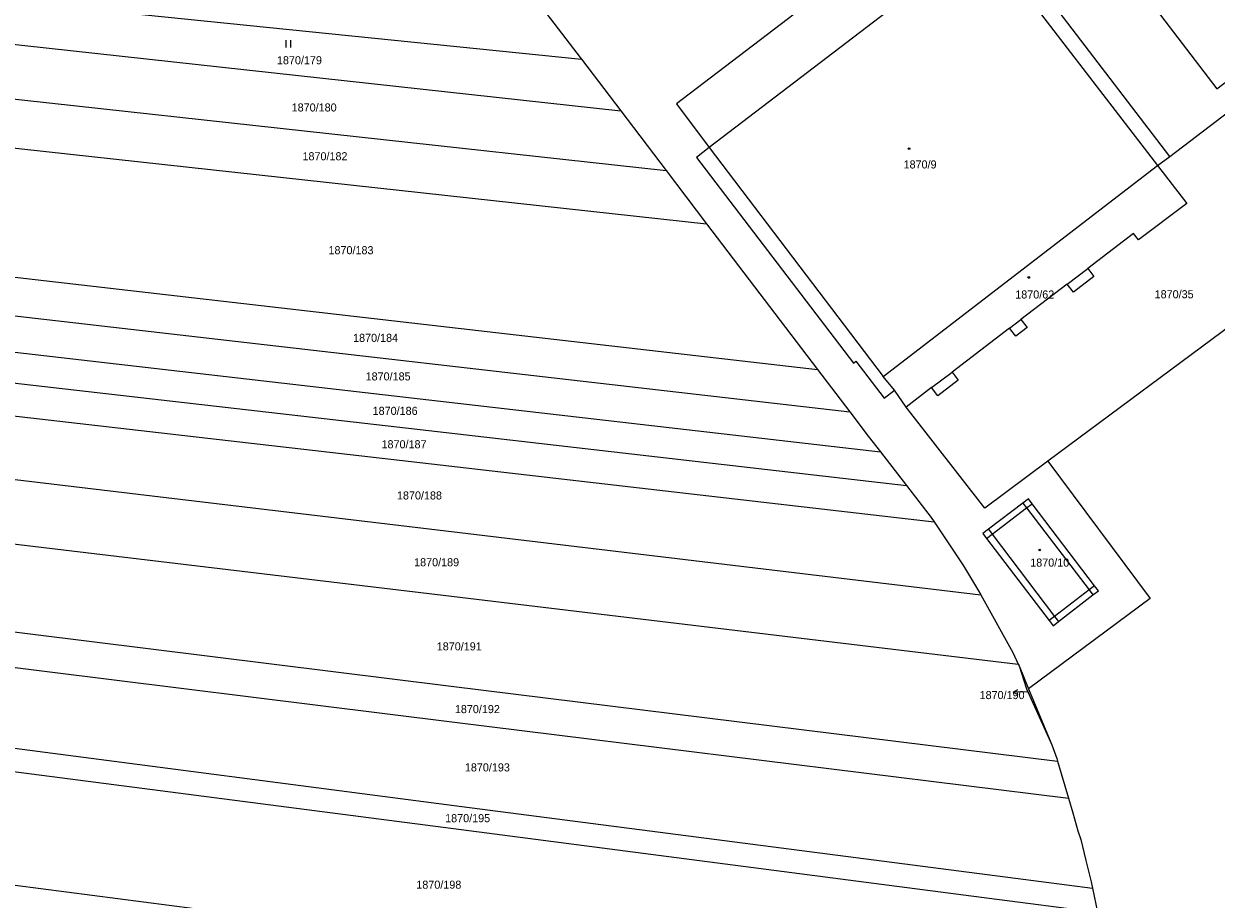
# Model space of a CAD drawing. Header units: metres. Extents: x -595226 to -593310, y -1169452 to -1167804.
# Tile 26 of 35: x -594435 to -594184, y -1168272 to -1168087. Entities that reach past the tile are written whole.
import ezdxf
from ezdxf.enums import TextEntityAlignment as Align

# ---------------------------------------------------------------- set-up
doc = ezdxf.new("R2010")
doc.units = ezdxf.units.M
doc.layers.add('geo katastr', color=5, linetype='Continuous', lineweight=0)
for name, color, linetype in [('Pop  PČ popisy', 7, 'Continuous'), ('Značky budov', 7, 'Continuous'), ('Značky kultur', 7, 'Continuous')]:
    doc.layers.add(name, color=color, linetype=linetype)
doc.styles.add('dgn023', font='dgn023.shx')

# ---------------------------------------------------------------- blocks, each defined once
blk = doc.blocks.new('4.02728')
at = {"layer": 'Značky budov', "color": 7, "linetype": 'Continuous', "lineweight": 13}
blk.add_circle((-0.01, 0), 0.175, dxfattribs=at)
blk = doc.blocks.new('4.02750')
at = {"layer": 'Značky budov', "color": 7, "linetype": 'Continuous', "lineweight": 13}
blk.add_circle((-0.01, 0), 0.175, dxfattribs=at)
blk = doc.blocks.new('4.02962')
at = {"layer": 'Značky budov', "color": 7, "linetype": 'Continuous', "lineweight": 13}
blk.add_circle((-0.01, 0), 0.175, dxfattribs=at)
blk = doc.blocks.new('1029352')
at = {"layer": 'Pop  PČ popisy', "color": 6, "linetype": 'Continuous', "lineweight": 0}
for p, q in [((-3, -0.05), (-2.01, 0.47)), ((0, 0), (-3, -0.05)), ((-3, -0.05), (-1.99, -0.54))]:
    blk.add_line(p, q, dxfattribs=at)
blk = doc.blocks.new('3.0649')
at = {"layer": 'Značky kultur', "color": 7, "linetype": 'Continuous', "lineweight": 13}
for p, q in [((-0.51, 0), (-0.51, 1.5)), ((0.49, 0), (0.49, 1.5))]:
    blk.add_line(p, q, dxfattribs=at)

msp = doc.modelspace()

# ---------------------------------------------------------------- linework, layer by layer
at = {"layer": 'geo katastr', "color": 5, "true_color": 0x0000fa}
for p, q in [((-594232.8, -1168069.2), (-594196.09, -1168116.95)), ((-594242.37, -1168076.34), (-594290.61, -1168113.15)), ((-594441.05, -1168081.94), (-594317.48, -1168094.55)), ((-594443.17, -1168090.76), (-594309.21, -1168105.42)), ((-594317.48, -1168094.55), (-594309.21, -1168105.42)), ((-594193.5, -1168115.07), (-594168.17, -1168095.65)), ((-594445.86, -1168101.98), (-594299.66, -1168117.98)), ((-594309.21, -1168105.42), (-594299.66, -1168117.98)), ((-594448.28, -1168112.02), (-594291.12, -1168129.21)), ((-594290.61, -1168113.15), (-594253.9, -1168161.38)), ((-594196.09, -1168116.95), (-594193.5, -1168115.07)), ((-594291.12, -1168129.21), (-594267.74, -1168159.95)), ((-594449.35, -1168139.06), (-594267.74, -1168159.95)), ((-594215.15, -1168141.92), (-594210.81, -1168138.61)), ((-594449.23, -1168147.21), (-594260.95, -1168168.87)), ((-594176.78, -1168147.69), (-594219.19, -1168179.23)), ((-594227.3, -1168151.2), (-594224.88, -1168149.35)), ((-594449.11, -1168154.89), (-594254.51, -1168177.28)), ((-594267.74, -1168159.95), (-594260.95, -1168168.87)), ((-594243.71, -1168163.73), (-594239.41, -1168160.46)), ((-594249.08, -1168167.84), (-594251.52, -1168164.3)), ((-594254.51, -1168177.28), (-594249.01, -1168184.37)), ((-594230.98, -1168194.64), (-594223.69, -1168189.08)), ((-594224.5, -1168188.06), (-594223.69, -1168189.08)), ((-594223.69, -1168189.08), (-594222.54, -1168188.2)), ((-594223.69, -1168189.08), (-594210.51, -1168206.37)), ((-594232.13, -1168195.52), (-594230.98, -1168194.64)), ((-594231.74, -1168193.59), (-594230.98, -1168194.64)), ((-594230.98, -1168194.64), (-594217.8, -1168211.94)), ((-594209.36, -1168205.49), (-594210.51, -1168206.37)), ((-594210.51, -1168206.37), (-594217.8, -1168211.94)), ((-594210.51, -1168206.37), (-594209.73, -1168207.42)), ((-594217.8, -1168211.94), (-594218.95, -1168212.82)), ((-594217.8, -1168211.94), (-594216.96, -1168212.99)), ((-594225.46, -1168221.97), (-594225.27, -1168222.36)), ((-594225.27, -1168222.36), (-594223.27, -1168227.2)), ((-594223.52, -1168227.83), (-594223.26, -1168227.83)), ((-594223.27, -1168227.2), (-594218.4, -1168239)), ((-594217.15, -1168242.47), (-594214.85, -1168250.25)), ((-594209.82, -1168269.21), (-594208.79, -1168274.24))]:
    msp.add_line(p, q, dxfattribs=at)
for points in [[(-594205.2, -1168064.92), (-594201.97, -1168069.17), (-594205.53, -1168072.08), (-594183.6, -1168100.77), (-594174.03, -1168093.48), (-594196.01, -1168064.65), (-594199.88, -1168067.59), (-594203.11, -1168063.34)], [(-594193.5, -1168115.07), (-594230.09, -1168067.12), (-594232.8, -1168069.2), (-594242.37, -1168076.34), (-594249.34, -1168067.2), (-594297.48, -1168103.93), (-594290.61, -1168113.15), (-594293.25, -1168115.26), (-594260.2, -1168158.56), (-594259.66, -1168158.14), (-594253.69, -1168165.95), (-594251.52, -1168164.3)], [(-594331.59, -1168076.06), (-594324.9, -1168084.83), (-594317.56, -1168094.44), (-594317.48, -1168094.55)], [(-594251.52, -1168164.3), (-594253.9, -1168161.38), (-594196.09, -1168116.95)], [(-594196.09, -1168116.95), (-594189.96, -1168124.96), (-594200.13, -1168132.59), (-594201.17, -1168131.24), (-594210.81, -1168138.61), (-594209.51, -1168140.32), (-594213.84, -1168143.62), (-594215.15, -1168141.92), (-594224.88, -1168149.35), (-594223.58, -1168151.06), (-594225.99, -1168152.9), (-594227.3, -1168151.2), (-594239.41, -1168160.46), (-594238.11, -1168162.16), (-594242.4, -1168165.44), (-594243.71, -1168163.73), (-594249.08, -1168167.84)], [(-594299.66, -1168117.98), (-594295.47, -1168123.49), (-594291.12, -1168129.21)], [(-594449.01, -1168161.37), (-594349.66, -1168172.79), (-594249.01, -1168184.37)], [(-594219.19, -1168179.23), (-594232.51, -1168189.14), (-594249.08, -1168167.84)], [(-594448.91, -1168168.32), (-594349.05, -1168179.8), (-594243.2, -1168191.98)], [(-594260.95, -1168168.87), (-594257.09, -1168173.95), (-594254.51, -1168177.28)], [(-594219.19, -1168179.23), (-594197.67, -1168208.16), (-594223.27, -1168227.2)], [(-594448.71, -1168181.66), (-594347.82, -1168193.71), (-594233.34, -1168207.4)], [(-594249.01, -1168184.37), (-594243.78, -1168191.12), (-594243.2, -1168191.98)], [(-594222.54, -1168188.2), (-594223.33, -1168187.17), (-594224.5, -1168188.06), (-594231.74, -1168193.59), (-594232.92, -1168194.49), (-594232.13, -1168195.52), (-594218.95, -1168212.82), (-594218.13, -1168213.89), (-594216.96, -1168212.99), (-594209.73, -1168207.42), (-594208.57, -1168206.52), (-594209.36, -1168205.49), (-594222.54, -1168188.2)], [(-594243.2, -1168191.98), (-594236.97, -1168201.27), (-594233.83, -1168206.52), (-594233.34, -1168207.4)], [(-594448.5, -1168195.29), (-594346.62, -1168207.47), (-594225.46, -1168221.97)], [(-594233.34, -1168207.4), (-594226.62, -1168219.55), (-594225.46, -1168221.97)], [(-594446.12, -1168214.07), (-594344.91, -1168226.62), (-594217.15, -1168242.47)], [(-594444.81, -1168221.73), (-594344.24, -1168234.2), (-594214.85, -1168250.25)], [(-594225.27, -1168222.36), (-594223.75, -1168227.19), (-594218.4, -1168239)], [(-594441.84, -1168239.1), (-594342.67, -1168251.97), (-594226.05, -1168267.1), (-594209.82, -1168269.21)], [(-594218.4, -1168239), (-594217.32, -1168241.9), (-594217.15, -1168242.47)], [(-594440.99, -1168244.09), (-594342.84, -1168256.84), (-594231.55, -1168271.29), (-594208.79, -1168274.24)], [(-594214.85, -1168250.25), (-594213.95, -1168253.3), (-594212.9, -1168257.09), (-594212.28, -1168258.93), (-594211.19, -1168263.4), (-594210.1, -1168267.83), (-594209.82, -1168269.21)], [(-594436.81, -1168268.54), (-594258.32, -1168291.72), (-594206.41, -1168298.45)]]:
    msp.add_lwpolyline(points, dxfattribs=at)

# ---------------------------------------------------------------- block references
for name, p in [('3.0649', (-594379.21, -1168092.05)), ('4.02962', (-594248.44, -1168113.39)), ('4.02750', (-594223.22, -1168140.53)), ('4.02728', (-594220.93, -1168197.94)), ('1029352', (-594223.52, -1168227.83))]:
    msp.add_blockref(name, p, dxfattribs=at)

# ---------------------------------------------------------------- texts
at = {"layer": 'geo katastr', "color": 5, "true_color": 0x0000fa, "style": 'dgn023'}
for s, p in [('1870/179', (-594376.91, -1168094.76)), ('1870/180', (-594373.81, -1168104.71)), ('1870/182', (-594371.53, -1168114.99)), ('1870/9', (-594246.14, -1168116.71)), ('1870/183', (-594366.05, -1168134.78)), ('1870/62', (-594221.98, -1168144.11)), ('1870/35', (-594192.61, -1168144.06)), ('1870/184', (-594360.87, -1168153.25)), ('1870/185', (-594358.23, -1168161.37)), ('1870/186', (-594356.75, -1168168.63)), ('1870/187', (-594354.87, -1168175.67)), ('1870/188', (-594351.62, -1168186.45)), ('1870/189', (-594348.01, -1168200.53)), ('1870/10', (-594218.82, -1168200.6)), ('1870/191', (-594343.24, -1168218.25)), ('1870/190', (-594228.86, -1168228.51)), ('1870/192', (-594339.42, -1168231.47)), ('1870/193', (-594337.31, -1168243.75)), ('1870/195', (-594341.47, -1168254.45)), ('1870/198', (-594347.54, -1168268.46))]:
    msp.add_text(s, height=1.7, dxfattribs=at).set_placement(p, align=Align.MIDDLE_CENTER)

doc.saveas('drawing.dxf')
